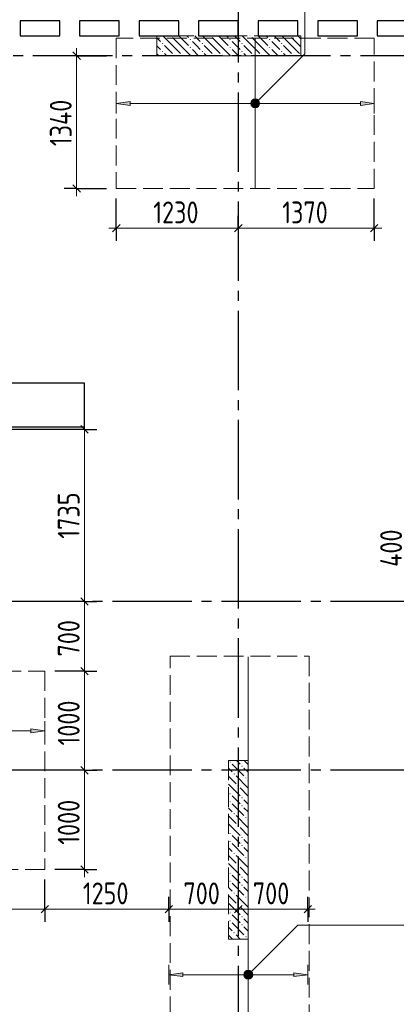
# Model space of a CAD drawing. Header units: millimetres. Extents: x 0 to 61017, y 0 to 42000.
# Tile 22 of 24: x 43776 to 47573, y 24742 to 34662. Entities that reach past the tile are written whole.
import ezdxf

# ---------------------------------------------------------------- set-up
doc = ezdxf.new("R2010")
doc.units = ezdxf.units.MM
doc.linetypes.add('______2', pattern=[270, 200, -70])
doc.linetypes.add('______5', pattern=[1100, 800, -100, 100, -100])
for name, color, linetype, lineweight in [('Standard', 7, 'Continuous', 25), ('ДОП Верх по У', 7, 'Continuous', 25), ('ЖБ Пилон', 180, 'Continuous', 25), ('Оси', 40, '______5', 18), ('Позиционная метка номер позиции', 7, 'Continuous', 13), ('Примечания', 7, 'Continuous', 25)]:
    doc.layers.add(name, color=color, linetype=linetype, lineweight=lineweight)
doc.layers.add('ЖБ Перекрытие верхний уровень', color=7, linetype='Continuous', lineweight=25, true_color=0xe0e0ff)
doc.styles.add('GOST 2.304-81', font='txt')

msp = doc.modelspace()

# ---------------------------------------------------------------- hatches: boundary and pattern name
at = {"layer": 'ДОП Верх по У', "linetype": 'Continuous', "lineweight": 13, "transparency": 33554687}
for points in [[(44890, 33799), (44750, 33819), (44890, 33839)], [(45420, 25021), (45280, 25041), (45420, 25061)]]:
    msp.add_hatch(color=7, dxfattribs=at).paths.add_polyline_path(points, flags=16)
for points in [[(46117.7, 33800.3), (46117.7, 33837.8), (46112.5, 33819)], [(46117.7, 33837.8), (46131.2, 33786.7), (46131.2, 33851.3)], [(46117.7, 33837.8), (46117.7, 33800.3), (46131.2, 33786.7)], [(46131.2, 33851.3), (46150, 33781.5), (46150, 33856.5)], [(46131.2, 33851.3), (46131.2, 33786.7), (46150, 33781.5)], [(46150, 33856.5), (46150, 33781.5), (46168.7, 33786.7)], [(46150, 33856.5), (46168.7, 33786.7), (46168.7, 33851.3)], [(46168.7, 33851.3), (46168.7, 33786.7), (46182.2, 33800.3)], [(46168.7, 33851.3), (46182.2, 33800.3), (46182.2, 33837.8)], [(46182.2, 33837.8), (46182.2, 33800.3), (46187.5, 33819)], [(47210, 33799), (47350, 33819), (47210, 33839)], [(43890, 27476.8), (44030, 27496.8), (43890, 27516.8)], [(46047.7, 25022.3), (46047.7, 25059.7), (46042.5, 25041)], [(46047.7, 25059.7), (46061.2, 25008.8), (46061.2, 25073.2)], [(46047.7, 25059.7), (46047.7, 25022.3), (46061.2, 25008.8)], [(46061.2, 25073.2), (46080, 25003.5), (46080, 25078.5)], [(46061.2, 25073.2), (46061.2, 25008.8), (46080, 25003.5)], [(46080, 25078.5), (46080, 25003.5), (46098.7, 25008.8)], [(46080, 25078.5), (46098.7, 25008.8), (46098.7, 25073.2)], [(46098.7, 25073.2), (46098.7, 25008.8), (46112.2, 25022.3)], [(46098.7, 25073.2), (46112.2, 25022.3), (46112.2, 25059.7)], [(46112.2, 25059.7), (46112.2, 25022.3), (46117.5, 25041)], [(46540, 25021), (46680, 25041), (46540, 25061)]]:
    msp.add_hatch(color=7, dxfattribs=at).paths.add_polyline_path(points)
at = {"layer": 'ЖБ Пилон', "linetype": 'Continuous', "lineweight": 18, "transparency": 33554687}
for points in [[(45210.4, 34423.1), (45216.9, 34429.6), (45223.4, 34423.1), (45216.9, 34416.6)], [(45300.3, 34500), (45296.9, 34496.6), (45293.6, 34500)], [(45490.4, 34463.1), (45496.9, 34469.6), (45503.4, 34463.1), (45496.9, 34456.6)], [(45610.4, 34423.1), (45616.9, 34429.6), (45623.4, 34423.1), (45616.9, 34416.6)], [(45700.3, 34500), (45696.9, 34496.6), (45693.6, 34500)], [(45890.4, 34463.1), (45896.9, 34469.6), (45903.4, 34463.1), (45896.9, 34456.6)], [(46010.4, 34423.1), (46016.9, 34429.6), (46023.4, 34423.1), (46016.9, 34416.6)], [(46100.3, 34500), (46096.9, 34496.6), (46093.6, 34500)], [(46290.4, 34463.1), (46296.9, 34469.6), (46303.4, 34463.1), (46296.9, 34456.6)], [(46410.4, 34423.1), (46416.9, 34429.6), (46423.4, 34423.1), (46416.9, 34416.6)], [(46500.3, 34500), (46496.9, 34496.6), (46493.6, 34500)], [(45210.4, 34343.1), (45216.9, 34349.6), (45223.4, 34343.1), (45216.9, 34336.6)], [(45490.4, 34383.1), (45496.9, 34389.6), (45503.4, 34383.1), (45496.9, 34376.6)], [(45610.4, 34343.1), (45616.9, 34349.6), (45623.4, 34343.1), (45616.9, 34336.6)], [(45890.4, 34383.1), (45896.9, 34389.6), (45903.4, 34383.1), (45896.9, 34376.6)], [(46010.4, 34343.1), (46016.9, 34349.6), (46023.4, 34343.1), (46016.9, 34336.6)], [(46290.4, 34383.1), (46296.9, 34389.6), (46303.4, 34383.1), (46296.9, 34376.6)], [(46410.4, 34343.1), (46416.9, 34349.6), (46423.4, 34343.1), (46416.9, 34336.6)], [(45330.5, 34303.1), (45337, 34309.6), (45343.5, 34303.1), (45340.3, 34300), (45333.6, 34300)], [(45410.4, 34303.1), (45416.9, 34309.6), (45423.4, 34303.1), (45420.3, 34300), (45413.6, 34300)], [(45730.5, 34303.1), (45737, 34309.6), (45743.5, 34303.1), (45740.3, 34300), (45733.6, 34300)], [(45810.4, 34303.1), (45816.9, 34309.6), (45823.4, 34303.1), (45820.3, 34300), (45813.6, 34300)], [(46130.5, 34303.1), (46137, 34309.6), (46143.5, 34303.1), (46140.3, 34300), (46133.6, 34300)], [(46210.4, 34303.1), (46216.9, 34309.6), (46223.4, 34303.1), (46220.3, 34300), (46213.6, 34300)], [(46530.5, 34303.1), (46537, 34309.6), (46543.5, 34303.1), (46540.3, 34300), (46533.6, 34300)], [(45890.4, 27183.1), (45896.9, 27189.6), (45903.4, 27183.1), (45896.9, 27176.6)], [(46010.4, 27143.1), (46016.9, 27149.6), (46023.4, 27143.1), (46016.9, 27136.6)], [(45930.5, 27063.1), (45937, 27069.6), (45943.5, 27063.1), (45937, 27056.6)], [(46050.5, 27023.1), (46057, 27029.6), (46063.5, 27023.1), (46057, 27016.6)], [(45970.5, 26943.1), (45977, 26949.6), (45983.4, 26943.1), (45977, 26936.6)], [(45890.4, 26863.1), (45896.9, 26869.6), (45903.4, 26863.1), (45896.9, 26856.6)], [(45890.4, 26783.1), (45896.9, 26789.6), (45903.4, 26783.1), (45896.9, 26776.6)], [(46010.4, 26823.1), (46016.9, 26829.6), (46023.4, 26823.1), (46016.9, 26816.6)], [(46010.4, 26743.1), (46016.9, 26749.6), (46023.4, 26743.1), (46016.9, 26736.6)], [(45930.5, 26663.1), (45937, 26669.6), (45943.5, 26663.1), (45937, 26656.6)], [(46050.5, 26623.1), (46057, 26629.6), (46063.5, 26623.1), (46057, 26616.6)], [(45970.5, 26543.1), (45977, 26549.6), (45983.4, 26543.1), (45977, 26536.6)], [(45890.4, 26463.1), (45896.9, 26469.6), (45903.4, 26463.1), (45896.9, 26456.6)], [(45890.4, 26383.1), (45896.9, 26389.6), (45903.4, 26383.1), (45896.9, 26376.6)], [(46010.4, 26423.1), (46016.9, 26429.6), (46023.4, 26423.1), (46016.9, 26416.6)], [(46010.4, 26343.1), (46016.9, 26349.6), (46023.4, 26343.1), (46016.9, 26336.6)], [(45930.5, 26263.1), (45937, 26269.6), (45943.5, 26263.1), (45937, 26256.6)], [(46050.5, 26223.1), (46057, 26229.6), (46063.5, 26223.1), (46057, 26216.6)], [(45970.5, 26143.1), (45977, 26149.6), (45983.4, 26143.1), (45977, 26136.6)], [(45890.4, 26063.1), (45896.9, 26069.6), (45903.4, 26063.1), (45896.9, 26056.6)], [(46010.4, 26023.1), (46016.9, 26029.6), (46023.4, 26023.1), (46016.9, 26016.6)], [(45890.4, 25983.1), (45896.9, 25989.6), (45903.4, 25983.1), (45896.9, 25976.6)], [(46010.4, 25943.1), (46016.9, 25949.6), (46023.4, 25943.1), (46016.9, 25936.6)], [(45930.5, 25863.1), (45937, 25869.6), (45943.5, 25863.1), (45937, 25856.6)], [(46050.5, 25823.1), (46057, 25829.6), (46063.5, 25823.1), (46057, 25816.6)], [(45970.5, 25743.1), (45977, 25749.6), (45983.4, 25743.1), (45977, 25736.6)], [(45890.4, 25663.1), (45896.9, 25669.6), (45903.4, 25663.1), (45896.9, 25656.6)], [(46010.4, 25623.1), (46016.9, 25629.6), (46023.4, 25623.1), (46016.9, 25616.6)], [(45890.4, 25583.1), (45896.9, 25589.6), (45903.4, 25583.1), (45896.9, 25576.6)], [(46010.4, 25543.1), (46016.9, 25549.6), (46023.4, 25543.1), (46016.9, 25536.6)], [(45930.5, 25463.1), (45937, 25469.6), (45943.5, 25463.1), (45937, 25456.6)], [(46050.5, 25423.1), (46057, 25429.6), (46063.5, 25423.1), (46057, 25416.6)]]:
    msp.add_hatch(color=7, dxfattribs=at).paths.add_polyline_path(points, flags=16)
at = {"layer": 'Позиционная метка номер позиции', "linetype": 'Continuous', "lineweight": 13, "transparency": 33554687}
for points in [[(46106.7, 33830.5), (46181.8, 33787.2), (46118.2, 33850.8)], [(46106.7, 33807.5), (46161.5, 33775.7), (46106.7, 33830.5)], [(46106.7, 33830.5), (46161.5, 33775.7), (46181.8, 33787.2)], [(46118.2, 33850.8), (46193.3, 33807.5), (46138.5, 33862.3)], [(46118.2, 33850.8), (46181.8, 33787.2), (46193.3, 33807.5)], [(46138.5, 33862.3), (46193.3, 33807.5), (46193.3, 33830.5)], [(46138.5, 33862.3), (46193.3, 33830.5), (46161.5, 33862.3)], [(46161.5, 33862.3), (46193.3, 33830.5), (46181.8, 33850.8)], [(46138.5, 33775.7), (46106.7, 33807.5), (46118.2, 33787.2)], [(46106.7, 33807.5), (46138.5, 33775.7), (46161.5, 33775.7)], [(46036.7, 25052.5), (46111.8, 25009.2), (46048.2, 25072.8)], [(46036.7, 25029.5), (46091.4, 24997.7), (46036.7, 25052.5)], [(46036.7, 25052.5), (46091.4, 24997.7), (46111.8, 25009.2)], [(46068.5, 24997.7), (46036.7, 25029.5), (46048.2, 25009.2)], [(46036.7, 25029.5), (46068.5, 24997.7), (46091.4, 24997.7)], [(46048.2, 25072.8), (46123.3, 25029.5), (46068.5, 25084.3)], [(46048.2, 25072.8), (46111.8, 25009.2), (46123.3, 25029.5)], [(46068.5, 25084.3), (46123.3, 25029.5), (46123.3, 25052.5)], [(46068.5, 25084.3), (46123.3, 25052.5), (46091.4, 25084.3)], [(46091.4, 25084.3), (46123.3, 25052.5), (46111.8, 25072.8)]]:
    msp.add_hatch(color=7, dxfattribs=at).paths.add_polyline_path(points)

# ---------------------------------------------------------------- linework, layer by layer
at = {"layer": 'Standard', "color": 7, "linetype": 'Continuous', "lineweight": 25, "transparency": 33554687}
for p, q in [((43780, 34650), (43780, 34500)), ((44180, 34650), (43780, 34650)), ((44180, 34500), (44180, 34650)), ((44380, 34650), (44380, 34500)), ((44780, 34650), (44380, 34650)), ((44780, 34500), (44780, 34650)), ((44980, 34650), (44980, 34500)), ((45380, 34650), (44980, 34650)), ((45380, 34500), (45380, 34650)), ((45580, 34650), (45580, 34500)), ((45980, 34650), (45580, 34650)), ((45980, 34500), (45980, 34650)), ((46180, 34650), (46180, 34500)), ((46580, 34650), (46180, 34650)), ((46580, 34500), (46580, 34650)), ((46780, 34650), (46780, 34500)), ((47180, 34650), (46780, 34650)), ((47180, 34500), (47180, 34650)), ((47380, 34650), (47380, 34500)), ((47780, 34650), (47380, 34650)), ((43780, 34500), (44180, 34500)), ((44380, 34500), (44780, 34500)), ((44980, 34500), (45380, 34500)), ((45580, 34500), (45980, 34500)), ((46180, 34500), (46580, 34500)), ((46780, 34500), (47180, 34500)), ((47380, 34500), (47780, 34500)), ((44312.5, 34337.5), (44387.5, 34262.5)), ((44312.5, 32998.5), (44387.5, 32923.5)), ((44712.5, 32523.5), (44787.5, 32598.5)), ((45942.5, 32523.5), (46017.5, 32598.5)), ((47312.5, 32523.5), (47387.5, 32598.5)), ((44430, 31000), (43170, 31000)), ((44430, 30560), (44430, 31000)), ((42770, 30560), (44430, 30560)), ((44392.5, 30572.5), (44467.5, 30497.5)), ((44392.5, 28837.5), (44467.5, 28762.5)), ((44392.5, 28137.5), (44467.5, 28062.5)), ((44392.5, 27137.5), (44467.5, 27062.5)), ((44392.5, 26137.5), (44467.5, 26062.5)), ((44067.5, 25737.5), (43992.5, 25662.5)), ((45317.5, 25737.5), (45242.5, 25662.5)), ((46017.5, 25737.5), (45942.5, 25662.5)), ((46717.5, 25737.5), (46642.5, 25662.5))]:
    msp.add_line(p, q, dxfattribs=at)
at = {"layer": 'Standard', "color": 7, "linetype": 'Continuous', "lineweight": 13, "transparency": 33554687}
for p, q in [((44350, 34300), (44350, 34375)), ((44350, 32961), (44350, 32886)), ((44750, 32561), (44675, 32561)), ((44750, 32561), (45980, 32561)), ((45980, 32561), (47350, 32561)), ((47350, 32561), (47425, 32561)), ((44430, 30535), (44430, 30610)), ((44430, 28800), (44430, 28100)), ((44430, 28100), (44430, 27100)), ((44430, 27100), (44430, 26100)), ((44430, 26100), (44430, 26025)), ((44030, 25700), (42680, 25700)), ((45280, 25700), (44030, 25700)), ((45980, 25700), (45280, 25700)), ((46680, 25700), (45980, 25700)), ((46680, 25700), (46755, 25700))]:
    msp.add_line(p, q, dxfattribs=at)
at = {"layer": 'Standard', "color": 251, "linetype": 'Continuous', "lineweight": -3, "true_color": 0x656565, "transparency": 33554687}
for p, q in [((44350, 34300), (44225, 34300)), ((44350, 34300), (44475, 34300)), ((44350, 34300), (44650, 34300)), ((44350, 32961), (44225, 32961)), ((44350, 32961), (44475, 32961)), ((44350, 32961), (44650, 32961)), ((44750, 32561), (44750, 32861)), ((47350, 32561), (47350, 32861)), ((44750, 32561), (44750, 32686)), ((45980, 32561), (45980, 32686)), ((47350, 32561), (47350, 32686)), ((44750, 32561), (44750, 32436)), ((45980, 32561), (45980, 32436)), ((45980, 32561), (45980, 32561)), ((47350, 32561), (47350, 32436)), ((44430, 30535), (43320, 30535)), ((44430, 30535), (44305, 30535)), ((44430, 30535), (44555, 30535)), ((44430, 28800), (44305, 28800)), ((44430, 28800), (44555, 28800)), ((44430, 28800), (44430, 28800)), ((44430, 28100), (44305, 28100)), ((44430, 28100), (44555, 28100)), ((44430, 27100), (44305, 27100)), ((44430, 27100), (44555, 27100)), ((44430, 26100), (44130, 26100)), ((44430, 26100), (44305, 26100)), ((44430, 26100), (44555, 26100)), ((44030, 25700), (44030, 25825)), ((45280, 25700), (45280, 25825)), ((45980, 25700), (45980, 25825)), ((46680, 25700), (46680, 25825)), ((44030, 25700), (44030, 25575)), ((45280, 25700), (45280, 25575)), ((45280, 25700), (45280, 25700)), ((45980, 25700), (45980, 25575)), ((45980, 25700), (45980, 25700)), ((46680, 25700), (46680, 25575)), ((46680, 25700), (46680, 25700))]:
    msp.add_line(p, q, dxfattribs=at)
at = {"layer": 'Standard', "color": 7, "linetype": 'Continuous', "lineweight": 13, "transparency": 33554687}
for points in [[(44350, 34300), (44350, 33300.6), (44350, 33300.6), (44350, 32961)], [(44430, 30535), (44430, 29355.9), (44430, 29355.9), (44430, 28800)]]:
    msp.add_lwpolyline(points, dxfattribs=at)
at = {"layer": 'Standard', "color": 251, "linetype": 'Continuous', "lineweight": -3, "true_color": 0x656565, "transparency": 33554687}
for points in [[(44430, 28100), (44413, 28100), (44413, 28100), (44413, 28100), (44413, 28100), (44130, 28100)], [(44430, 27100), (44413, 27100), (44413, 27100), (44130, 27100)], [(44030, 25700), (44030, 25717), (44030, 25717), (44030, 25717), (44030, 25717), (44030, 25717), (44030, 25717), (44030, 25717), (44030, 25717), (44030, 25717), (44030, 25717), (44030, 25717), (44030, 25717), (44030, 25717), (44030, 25717), (44030, 25717), (44030, 25717), (44030, 25717), (44030, 25717), (44030, 25717), (44030, 25717), (44030, 25717), (44030, 25717), (44030, 26000)]]:
    msp.add_lwpolyline(points, dxfattribs=at)
at = {"layer": 'ДОП Верх по У', "color": 7, "linetype": 'Continuous', "lineweight": 18, "transparency": 33554687}
for p, q in [((46150, 32968), (46150, 34468)), ((46080, 28243), (46080, 24357))]:
    msp.add_line(p, q, dxfattribs=at)
at = {"layer": 'ДОП Верх по У', "color": 251, "linetype": 'Continuous', "lineweight": 13, "true_color": 0x494949, "transparency": 33554687}
for p, q in [((44750, 33819), (44750, 33919)), ((44750, 33819), (44890, 33839)), ((44890, 33839), (44890, 33799)), ((46150, 33856.5), (46150, 33856.5)), ((47350, 33819), (47210, 33839)), ((47210, 33839), (47210, 33799)), ((47350, 33819), (47350, 33919)), ((44890, 33799), (44750, 33819)), ((44750, 33819), (44750, 33719)), ((44750, 33819), (44750, 33819)), ((44890, 33819), (46120, 33819)), ((46150, 33781.5), (46150, 33781.5)), ((46180, 33819), (47210, 33819)), ((47210, 33799), (47350, 33819)), ((47350, 33819), (47350, 33719)), ((47350, 33819), (47350, 33819)), ((44030, 27496.8), (44030, 27596.8)), ((42460, 27496.8), (43890, 27496.8)), ((44030, 27496.8), (43890, 27516.8)), ((43890, 27516.8), (43890, 27476.8)), ((43890, 27476.8), (44030, 27496.8)), ((44030, 27496.8), (44030, 27396.8)), ((44030, 27496.8), (44030, 27496.8)), ((45280, 25041), (45280, 25141)), ((46680, 25041), (46680, 25141)), ((45280, 25041), (45420, 25061)), ((45420, 25021), (45280, 25041)), ((45280, 25041), (45280, 24941)), ((45280, 25041), (45280, 25041)), ((45420, 25061), (45420, 25021)), ((45420, 25041), (46050, 25041)), ((46080, 25078.5), (46080, 25078.5)), ((46080, 25003.5), (46080, 25003.5)), ((46110, 25041), (46540, 25041)), ((46680, 25041), (46540, 25061)), ((46540, 25061), (46540, 25021)), ((46540, 25021), (46680, 25041)), ((46680, 25041), (46680, 24941)), ((46680, 25041), (46680, 25041))]:
    msp.add_line(p, q, dxfattribs=at)
for centre in [(46150, 33819), (46080, 25041)]:
    msp.add_circle(centre, 37.5, dxfattribs=at)
at = {"layer": 'ЖБ Перекрытие верхний уровень', "color": 7, "linetype": 'Continuous', "lineweight": 18, "transparency": 33554687}
for p, q in [((43780, 34500), (43780, 34650)), ((43780, 34650), (44180, 34650)), ((44180, 34650), (44180, 34500)), ((44380, 34500), (44380, 34650)), ((44380, 34650), (44780, 34650)), ((44780, 34650), (44780, 34500)), ((44980, 34500), (44980, 34650)), ((44980, 34650), (45380, 34650)), ((45380, 34650), (45380, 34500)), ((45580, 34500), (45580, 34650)), ((45580, 34650), (45980, 34650)), ((45980, 34650), (45980, 34500)), ((46180, 34500), (46180, 34650)), ((46180, 34650), (46580, 34650)), ((46580, 34650), (46580, 34500)), ((46780, 34500), (46780, 34650)), ((46780, 34650), (47180, 34650)), ((47180, 34650), (47180, 34500)), ((47380, 34500), (47380, 34650)), ((47380, 34650), (47780, 34650)), ((44180, 34500), (43780, 34500)), ((44780, 34500), (44380, 34500)), ((45380, 34500), (44980, 34500)), ((45980, 34500), (45580, 34500)), ((46580, 34500), (46180, 34500)), ((47180, 34500), (46780, 34500)), ((47780, 34500), (47380, 34500)), ((44430, 31000), (43170, 31000)), ((44430, 30560), (44430, 31000)), ((43170, 30560), (44430, 30560))]:
    msp.add_line(p, q, dxfattribs=at)
at = {"layer": 'ЖБ Пилон', "color": 253, "linetype": '______2', "lineweight": 13, "true_color": 0xa0a0a0, "transparency": 33554687}
for p, q in [((46610, 34500), (45160, 34500)), ((45160, 34500), (45160, 34300)), ((46610, 34300), (46610, 34500)), ((45160, 34300), (46610, 34300)), ((45880, 27200), (45880, 25400)), ((46080, 27200), (45880, 27200)), ((46080, 25400), (46080, 27200)), ((45880, 25400), (46080, 25400))]:
    msp.add_line(p, q, dxfattribs=at)
at = {"layer": 'ЖБ Пилон', "color": 9, "linetype": 'Continuous', "lineweight": 18, "true_color": 0xc7c7c7, "transparency": 33554687}
for p, q in [((45160, 34480.1), (45196.9, 34443.1)), ((45316.9, 34403.1), (45220.1, 34500)), ((45316.9, 34483.1), (45396.9, 34403.1)), ((45396.9, 34483.1), (45380.1, 34500)), ((45396.9, 34483.1), (45477, 34403.1)), ((45460.1, 34500), (45477, 34483.1)), ((45557, 34403.1), (45516.9, 34443.1)), ((45540.1, 34500), (45596.9, 34443.1)), ((45716.9, 34403.1), (45620.1, 34500)), ((45716.9, 34483.1), (45796.9, 34403.1)), ((45796.9, 34483.1), (45780.1, 34500)), ((45796.9, 34483.1), (45877, 34403.1)), ((45860.1, 34500), (45877, 34483.1)), ((45957, 34403.1), (45916.9, 34443.1)), ((45940.1, 34500), (45996.9, 34443.1)), ((46116.9, 34403.1), (46020.1, 34500)), ((46116.9, 34483.1), (46196.9, 34403.1)), ((46196.9, 34483.1), (46180.1, 34500)), ((46196.9, 34483.1), (46277, 34403.1)), ((46260.1, 34500), (46277, 34483.1)), ((46357, 34403.1), (46316.9, 34443.1)), ((46340.1, 34500), (46396.9, 34443.1)), ((46516.9, 34403.1), (46420.1, 34500)), ((46516.9, 34483.1), (46596.9, 34403.1)), ((46596.9, 34483.1), (46580.1, 34500)), ((46596.9, 34483.1), (46610, 34470.1)), ((45196.9, 34363.1), (45160, 34400.1)), ((45237, 34403.1), (45316.9, 34323.1)), ((45316.9, 34403.1), (45396.9, 34323.1)), ((45396.9, 34403.1), (45500.1, 34300)), ((45516.9, 34363.1), (45580.1, 34300)), ((45596.9, 34363.1), (45557, 34403.1)), ((45637, 34403.1), (45716.9, 34323.1)), ((45716.9, 34403.1), (45796.9, 34323.1)), ((45796.9, 34403.1), (45900.1, 34300)), ((45916.9, 34363.1), (45980.1, 34300)), ((45996.9, 34363.1), (45957, 34403.1)), ((46037, 34403.1), (46116.9, 34323.1)), ((46116.9, 34403.1), (46196.9, 34323.1)), ((46196.9, 34403.1), (46300.1, 34300)), ((46316.9, 34363.1), (46380.1, 34300)), ((46396.9, 34363.1), (46357, 34403.1)), ((46437, 34403.1), (46516.9, 34323.1)), ((46516.9, 34403.1), (46596.9, 34323.1)), ((46596.9, 34403.1), (46610, 34390.1)), ((45160, 34320.1), (45180.1, 34300)), ((45237, 34323.1), (45260.1, 34300)), ((45637, 34323.1), (45660.1, 34300)), ((46037, 34323.1), (46060.1, 34300)), ((46437, 34323.1), (46460.1, 34300)), ((45996.9, 27163.1), (45960.1, 27200)), ((46040.1, 27200), (46080, 27160.1)), ((45880, 27120.1), (45916.9, 27083.1)), ((45916.9, 27163.1), (46037, 27043.1)), ((46037, 27123.1), (46080, 27080.1)), ((45880, 27040.1), (45957, 26963.1)), ((45957, 27043.1), (46077, 26923.1)), ((46080, 27000.1), (46077, 27003.1)), ((45880, 26960.1), (45996.9, 26843.1)), ((46080, 26840.1), (45996.9, 26923.1)), ((45957, 26803.1), (45916.9, 26843.1)), ((45996.9, 26763.1), (45957, 26803.1)), ((46037, 26803.1), (46080, 26760.1)), ((45880, 26720.1), (45916.9, 26683.1)), ((45916.9, 26763.1), (46037, 26643.1)), ((46037, 26723.1), (46080, 26680.1)), ((45880, 26640.1), (45957, 26563.1)), ((45957, 26643.1), (46077, 26523.1)), ((46080, 26600.1), (46077, 26603.1)), ((45880, 26560.1), (45996.9, 26443.1)), ((46080, 26440.1), (45996.9, 26523.1)), ((45957, 26403.1), (45916.9, 26443.1)), ((45996.9, 26363.1), (45957, 26403.1)), ((46037, 26403.1), (46080, 26360.1)), ((45880, 26320.1), (45916.9, 26283.1)), ((45916.9, 26363.1), (46037, 26243.1)), ((46037, 26323.1), (46080, 26280.1)), ((45880, 26240.1), (45957, 26163.1)), ((45957, 26243.1), (46077, 26123.1)), ((46080, 26200.1), (46077, 26203.1)), ((45880, 26160.1), (45996.9, 26043.1)), ((46080, 26040.1), (45996.9, 26123.1)), ((45957, 26003.1), (45916.9, 26043.1)), ((45996.9, 25963.1), (45957, 26003.1)), ((46037, 26003.1), (46080, 25960.1)), ((45880, 25920.1), (45916.9, 25883.1)), ((45916.9, 25963.1), (46037, 25843.1)), ((46037, 25923.1), (46080, 25880.1)), ((45880, 25840.1), (45957, 25763.1)), ((45957, 25843.1), (46077, 25723.1)), ((46080, 25800.1), (46077, 25803.1)), ((45880, 25760.1), (45996.9, 25643.1)), ((46080, 25640.1), (45996.9, 25723.1)), ((45957, 25603.1), (45916.9, 25643.1)), ((45996.9, 25563.1), (45957, 25603.1)), ((46037, 25603.1), (46080, 25560.1)), ((45880, 25520.1), (45916.9, 25483.1)), ((45916.9, 25563.1), (46037, 25443.1)), ((46037, 25523.1), (46080, 25480.1)), ((45880, 25440.1), (45920.1, 25400)), ((45957, 25443.1), (46000.1, 25400)), ((46080, 25400.1), (46077, 25403.1))]:
    msp.add_line(p, q, dxfattribs=at)
at = {"layer": 'Оси', "color": 8, "linetype": '______5', "lineweight": -3, "transparency": 33554687}
for p, q in [((45980, 35030), (45980, 15970)), ((50210, 34300), (3600, 34300)), ((50210, 34300), (3600, 34300)), ((49910, 28800), (3600, 28800)), ((49910, 27100), (3600, 27100))]:
    msp.add_line(p, q, dxfattribs=at)
at = {"layer": 'Позиционная метка номер позиции', "color": 7, "linetype": 'Continuous', "lineweight": 13, "transparency": 33554687}
for p, q in [((46118.2, 33850.8), (46118.2, 33850.8)), ((46181.8, 33850.8), (46181.8, 33850.8)), ((46118.2, 33787.2), (46118.2, 33787.2)), ((46181.8, 33787.2), (46181.8, 33787.2)), ((46048.2, 25072.8), (46048.2, 25072.8)), ((46048.2, 25009.2), (46048.2, 25009.2)), ((46111.8, 25072.8), (46111.8, 25072.8)), ((46111.8, 25009.2), (46111.8, 25009.2))]:
    msp.add_line(p, q, dxfattribs=at)
for points in [[(46150, 33819), (46650, 34319), (46650, 35330), (52080, 35330)], [(46080, 25041), (46580, 25541), (52080, 25541)]]:
    msp.add_lwpolyline(points, dxfattribs=at)
for centre in [(46150, 33819), (46080, 25041)]:
    msp.add_circle(centre, 45, dxfattribs=at)
at = {"layer": 'Примечания', "color": 7, "linetype": '______2', "lineweight": 18, "transparency": 33554687}
for p, q in [((47350, 34475), (44750, 34475)), ((44750, 34475), (44750, 32961)), ((47350, 32961), (47350, 34475)), ((44750, 32961), (47350, 32961)), ((45292.8, 28250), (46692.8, 28250)), ((45292.8, 24350), (45292.8, 28250)), ((46692.8, 28250), (46692.8, 24350)), ((41430, 28100), (44030, 28100)), ((44030, 28100), (44030, 26100)), ((44030, 26100), (41430, 26100))]:
    msp.add_line(p, q, dxfattribs=at)

# ---------------------------------------------------------------- texts
at = {"layer": 'Standard', "color": 7, "linetype": 'Continuous', "lineweight": 25, "transparency": 33554687, "char_height": 220, "attachment_point": 7, "rotation": 90, "style": 'GOST 2.304-81'}
for s, insert, width in [('1340', (44300, 33388.1), 610.171), ('1735', (44379.9, 29433), 594.595), ('400', (47630, 29150), 531.96), ('700', (44380, 28246.7), 531.973), ('1000', (44379.9, 27349.8), 625.735), ('1000', (44379.9, 26349.8), 625.735)]:
    msp.add_mtext(s, dxfattribs=dict(at, insert=insert, width=width))
at = {"layer": 'Standard', "color": 7, "linetype": 'Continuous', "lineweight": 25, "transparency": 33554687, "char_height": 220, "attachment_point": 7, "style": 'GOST 2.304-81'}
for s, insert, width in [('1230', (45122.6, 32611), 610.159), ('1370', (46422.6, 32611), 610.159), ('1250', (44412.6, 25750), 610.159), ('700', (45426.7, 25750), 531.967), ('700', (46126.7, 25750), 531.967)]:
    msp.add_mtext(s, dxfattribs=dict(at, insert=insert, width=width))

doc.saveas('drawing.dxf')
